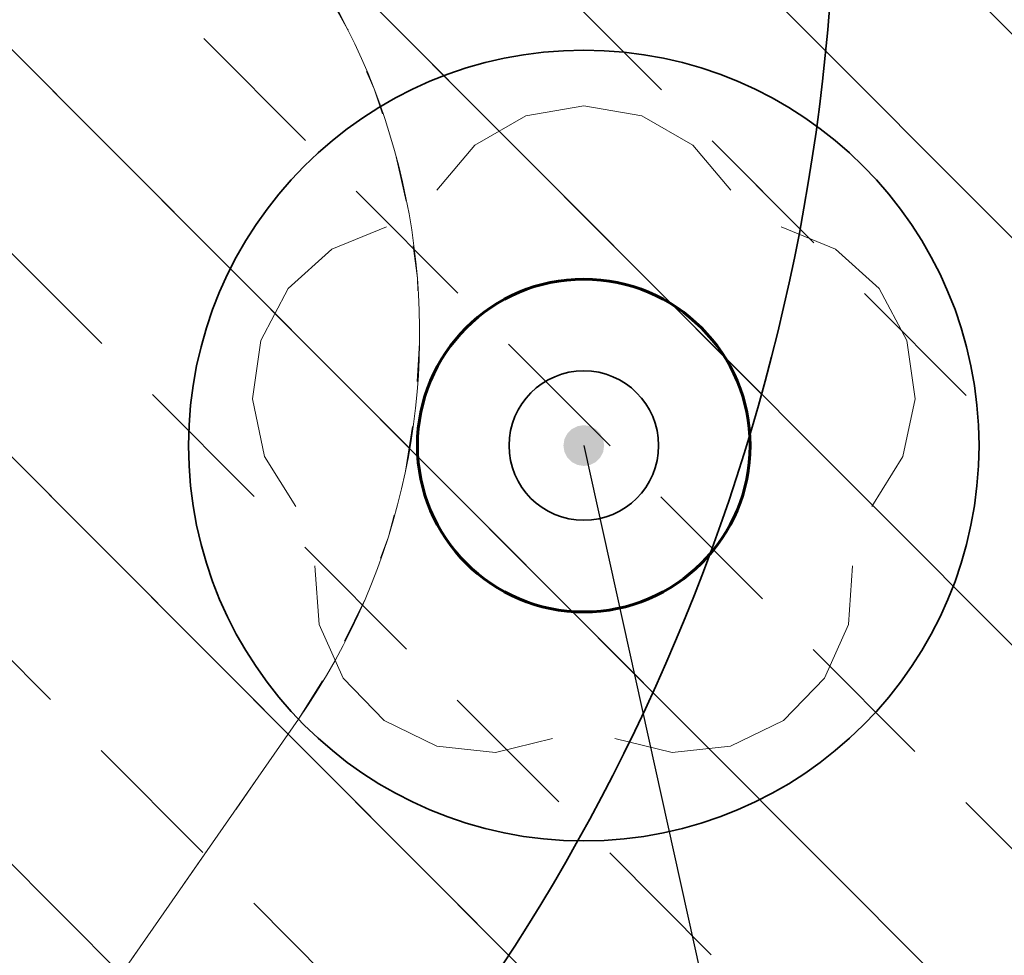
# Model space of a CAD drawing. Extents: x 5477758 to 5478333, y 5918235 to 5918502.
# Tile 47 of 130: x 5477904.36 to 5477906.53, y 5918355.47 to 5918357.53. Entities that reach past the tile are written whole.
import ezdxf

# ---------------------------------------------------------------- set-up
doc = ezdxf.new("R2010")
doc.units = 0
doc.header["$LTSCALE"] = 0.25
doc.linetypes.add('ACAD_ISO03W100', pattern=[30, 12, -18])
doc.linetypes.add('tabelka$0$mapa PZT$0$xref$0$1753 Tchnologia.dwg$0${ Half Dash }', pattern=[0])
doc.layers.get('0').update_dxf_attribs({"linetype": 'CONTINUOUS', "lineweight": 13})
for name, color, linetype, lineweight in [('0_podziały zieleni średniowysokiej i nasadzeń niskich', 7, 'CONTINUOUS', 0), ('0_PROJEKTOWANE ZABAWKI', 7, 'CONTINUOUS', 0), ('GSPRDL', 252, 'CONTINUOUS', 18), ('ZZ_deskowanie', 170, 'CONTINUOUS', 60), ('ZZ_korona', 94, 'CONTINUOUS', 35), ('ZZ_nawadnianie', 150, 'CONTINUOUS', 9), ('ZZ_NSOD', 202, 'CONTINUOUS', 35), ('ZZ_numer-inwentaryzacyjny', 5, 'CONTINUOUS', 25), ('ZZ_SOD', 210, 'tabelka$0$mapa PZT$0$xref$0$1753 Tchnologia.dwg$0${ Half Dash }', 35), ('ZZ_średnica-pnia', 130, 'CONTINUOUS', 35)]:
    doc.layers.add(name, color=color, linetype=linetype, lineweight=lineweight)
pattern_1 = [(134.932998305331, (5477837.844457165, 5918344.994708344), (-0.4495375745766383, -0.4484874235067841), []), (134.932998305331, (5477837.844982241, 5918345.443721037), (-0.4495375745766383, -0.4484874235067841), [0.3174999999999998, -0.1587499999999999])]

# ---------------------------------------------------------------- blocks, each defined once
blk = doc.blocks.new('SPDLP')
blk.add_hatch(color=0).paths.add_polyline_path([(0, -0.09), (0.027812, -0.085595), (0.052901, -0.072812), (0.072812, -0.052901), (0.085595, -0.027812), (0.09, 0), (0.085595, 0.027812), (0.072812, 0.052901), (0.052901, 0.072812), (0.027812, 0.085595), (0, 0.09), (-0.027812, 0.085595), (-0.052901, 0.072812), (-0.072812, 0.052901), (-0.085595, 0.027812), (-0.09, 0), (-0.085595, -0.027812), (-0.072812, -0.052901), (-0.052901, -0.072812), (-0.027812, -0.085595)])
at = {"color": 0}
for points in [[(-0.648554, 1.126667), (-0.481106, 1.325358), (-0.255912, 1.454989), (0, 1.5), (0.255912, 1.454989), (0.481106, 1.325358), (0.648554, 1.126667)], [(-1.271938, -0.268652), (-1.40916, -0.048001), (-1.462858, 0.20623), (-1.426585, 0.463525), (-1.304695, 0.693003), (-1.11182, 0.867117), (-0.871109, 0.964971)], [(0.871109, 0.964971), (1.11182, 0.867117), (1.304695, 0.693003), (1.426585, 0.463525), (1.462858, 0.20623), (1.40916, -0.048001), (1.271938, -0.268652)], [(-0.137547, -1.292703), (-0.389802, -1.355024), (-0.648184, -1.327532), (-0.881678, -1.213525), (-1.062258, -1.026689), (-1.168249, -0.78945), (-1.186929, -0.530282)], [(1.186929, -0.530282), (1.168249, -0.78945), (1.062258, -1.026689), (0.881678, -1.213525), (0.648184, -1.327532), (0.389802, -1.355024), (0.137547, -1.292703)]]:
    blk.add_lwpolyline(points, dxfattribs=at)
blk = doc.blocks.new('zw$A18C')
at = {"linetype": 'ACAD_ISO03W100', "lineweight": 0, "ltscale": 0.1}
blk.add_lwpolyline([(-29.81042389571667, -212.4834856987, 0.4142135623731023), (120.1895760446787, -62.48348569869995), (120.1895759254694, 102.5315146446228, 0.4142135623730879), (-29.81042383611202, 252.5315144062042), (-80.05042390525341, 252.5315144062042, 0.4142135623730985), (-230.0504239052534, 102.5315144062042), (-230.0504239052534, -62.48348557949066, 0.4142135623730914), (-80.05042390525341, -212.4834856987)], format="xyb", close=True, dxfattribs=at)

msp = doc.modelspace()

# ---------------------------------------------------------------- hatches: boundary and pattern name
at = {"layer": 'ZZ_nawadnianie', "ltscale": 0.15}
h = msp.add_hatch(dxfattribs=at)
h.set_pattern_fill('ANSI33', color=256, scale=0.1, angle=30)
h.set_pattern_definition(pattern_1)
edge = h.paths.add_edge_path()
edge.add_arc((5477901.65754944, 5918357.911655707), 4.5, 0, 360)
h = msp.add_hatch(dxfattribs=at)
h.set_pattern_fill('ANSI33', color=256, scale=0.1, angle=30)
h.set_pattern_definition(pattern_1)
edge = h.paths.add_edge_path()
edge.add_arc((5477905.60120349, 5918356.590991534), 2.5, 0, 360)

# ---------------------------------------------------------------- linework, layer by layer
at = {"layer": '0_podziały zieleni średniowysokiej i nasadzeń niskich'}
msp.add_lwpolyline([(5477900.854511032, 5918356.315997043, 0.4142296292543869), (5477898.753236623, 5918355.991041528), (5477898.00123747, 5918354.929963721, 0.4181008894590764), (5477898.185345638, 5918352.837240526), (5477898.730495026, 5918352.434091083, 0.4135525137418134), (5477900.835016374, 5918352.722776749), (5477900.967581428, 5918352.903415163, 0.1854405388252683), (5477901.50288883, 5918351.974335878), (5477902.177378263, 5918351.500034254, 0.4270862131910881), (5477904.303598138, 5918351.893678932), (5477904.877818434, 5918352.735229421, 0.3888203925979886), (5477904.385447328, 5918354.695751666), (5477904.174754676, 5918354.842379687), (5477904.971389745, 5918355.987080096, 0.414213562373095), (5477904.598984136, 5918358.064173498), (5477904.188774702, 5918358.349651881, 0.4142135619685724), (5477902.111681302, 5918357.977246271), (5477901.405993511, 5918356.96322977, 0.07919038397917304), (5477900.975944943, 5918356.227086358), (5477900.854511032, 5918356.315997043)], format="xyb", dxfattribs=at)
at = {"layer": 'ZZ_deskowanie', "linetype": 'Continuous', "ltscale": 0.1}
msp.add_circle((5477905.601203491, 5918356.590991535), 0.3672715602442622, dxfattribs=at)
at = {"layer": 'ZZ_korona'}
for centre, radius, start, end in [((5477901.657549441, 5918357.911655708), 4, 9.778153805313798, 236.4984371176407), ((5477905.601203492, 5918356.590991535), 2, 232.9198068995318, 90.05051048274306)]:
    msp.add_arc(centre, radius, start, end, dxfattribs=at)
at = {"layer": 'ZZ_NSOD', "ltscale": 0.15}
msp.add_circle((5477905.60120349, 5918356.590991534), 0.8725, dxfattribs=at)
at = {"layer": 'ZZ_numer-inwentaryzacyjny'}
msp.add_lwpolyline([(5477905.601203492, 5918356.590991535), (5477907.171441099, 5918349.485944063), (5477910.296007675, 5918349.485944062)], dxfattribs=at)
at = {"layer": 'ZZ_SOD', "ltscale": 0.15}
for centre, radius in [((5477901.65754944, 5918357.911655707), 4.5), ((5477905.60120349, 5918356.590991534), 2.5)]:
    msp.add_circle(centre, radius, dxfattribs=at)
at = {"layer": 'ZZ_średnica-pnia', "ltscale": 0.15}
msp.add_circle((5477905.60120349, 5918356.590991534), 0.165, dxfattribs=at)

# ---------------------------------------------------------------- block references
at = {"layer": '0_PROJEKTOWANE ZABAWKI', "color": 1, "lineweight": 0, "xscale": 0.009947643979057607, "yscale": 0.009947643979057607, "zscale": 0.009947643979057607, "rotation": 145.1646599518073}
msp.add_blockref('zw$A18C', (5477902.737979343, 5918356.784116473), dxfattribs=at)
at = {"layer": 'GSPRDL', "color": 96, "lineweight": 18, "true_color": 0x008000, "xscale": 0.5, "yscale": 0.5}
msp.add_blockref('SPDLP', (5477905.601203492, 5918356.590991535), dxfattribs=at)

doc.saveas('drawing.dxf')
